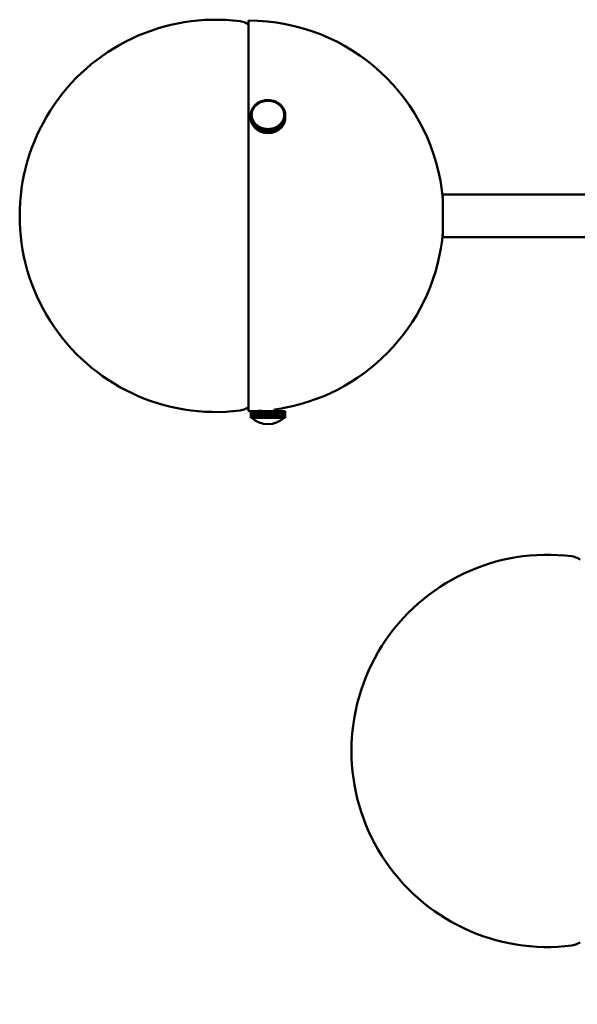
# Model space of a CAD drawing. Header units: millimetres. Extents: x 673 to 4813, y 821 to 3468.
# Tile 16 of 29: x 2943 to 3113, y 1412 to 1714. Entities that reach past the tile are written whole.
import ezdxf

# ---------------------------------------------------------------- set-up
doc = ezdxf.new("R2010")
doc.units = ezdxf.units.MM
doc.header["$LTSCALE"] = 18
doc.layers.add('Widoczne (ISO)', color=7, linetype='Continuous', lineweight=50)
doc.layers.add('Wymiar (ISO)', color=7, linetype='Continuous', lineweight=18)
doc.styles.add('Tekst notatki (ISO)', font='tahoma.ttf')
doc.dimstyles.new('Domyślne (ISO)', dxfattribs={"dimscale": 18, "dimtxt": 3, "dimasz": 3, "dimexe": 3.175, "dimexo": 0, "dimgap": 0.762, "dimtad": 1, "dimdec": 1, "dimlfac": 0.03937, "dimrnd": 1e-08, "dimzin": 0, "dimdsep": 46, "dimtxsty": 'Tekst notatki (ISO)', "dimblk": 'Filled-1', "dimcen": 0.09, "dimdle": 10, "dimse1": 1, "dimse2": 1, "dimclrd": 256, "dimclre": 256, "dimclrt": 256, "dimadec": 0, "dimazin": 0, "dimtfac": 0.666667, "dimtmove": 0, "dimatfit": 3, "dimfxl": 1, "dimtolj": 1, "dimlwd": 15, "dimlwe": 15, "dimarcsym": 0})

# ---------------------------------------------------------------- blocks, each defined once
blk = doc.blocks.new('Filled-1')
at = {"color": 0}
for p, q in [((0, 0), (-1, 0.25)), ((-1, 0.25), (-1, -0.25)), ((-1, 0), (0, 0)), ((-1, -0.25), (0, 0))]:
    blk.add_line(p, q, dxfattribs=at)
at = {"color": 0, "flags": 128}
blk.add_lwpolyline([(-1, -0.25), (0, 0), (-1, 0.25), (-1, -0.25)], dxfattribs=at)
at = {"color": 0}
blk.add_solid([(-1, -0.25), (0, 0), (-1, 0.25), (-1, -0.25)], dxfattribs=at)
blk = doc.blocks.new('*D14')
at = {"layer": 'Defpoints', "color": 0, "transparency": 16777216}
for p in [(2942.54, 1653.65), (4438.4, 1653.65), (2942.54, 910.98)]:
    blk.add_point(p, dxfattribs=at)
at = {"layer": 'Wymiar (ISO)', "lineweight": 15, "transparency": 16777216}
blk.add_line((4384.4, 910.98), (2996.54, 910.98), dxfattribs=at)
at = {"layer": 'Wymiar (ISO)', "lineweight": 15, "transparency": 16777216, "xscale": 54, "yscale": 54, "zscale": 54, "rotation": 180}
blk.add_blockref('Filled-1', (2942.54, 910.98), dxfattribs=at)
at = {"layer": 'Wymiar (ISO)', "lineweight": 15, "transparency": 16777216, "xscale": 54, "yscale": 54, "zscale": 54}
blk.add_blockref('Filled-1', (4438.4, 910.98), dxfattribs=at)
at = {"layer": 'Wymiar (ISO)', "lineweight": 18, "transparency": 16777216, "insert": (3541.82, 1072.14), "char_height": 54, "attachment_point": 1, "style": 'Tekst notatki (ISO)'}
blk.add_mtext('\\A1;58.9\\P1496 mm', dxfattribs=at)

msp = doc.modelspace()

# ---------------------------------------------------------------- linework, layer by layer
at = {"layer": 'Widoczne (ISO)'}
for p, q in [((3012.54, 1712.21), (3011.67, 1712.66)), ((3012.54, 1713.4), (3012.54, 1593.9)), ((3013.75, 1686.4), (3013.98, 1686.79)), ((3013.97, 1686.31), (3014.09, 1686.5)), ((3014.2, 1686.69), (3013.98, 1686.79)), ((3014, 1686.83), (3014.27, 1687.19)), ((3014.21, 1686.71), (3014, 1686.83)), ((3014, 1686.78), (3014, 1686.83)), ((3014.09, 1686.5), (3014.2, 1686.69)), ((3014.2, 1686.69), (3014.2, 1686.68)), ((3014.21, 1686.71), (3014.35, 1686.89)), ((3014.21, 1686.7), (3014.21, 1686.71)), ((3014.48, 1687.07), (3014.27, 1687.19)), ((3014.3, 1687.22), (3014.62, 1687.56)), ((3014.5, 1687.09), (3014.3, 1687.22)), ((3014.3, 1687.17), (3014.3, 1687.22)), ((3014.35, 1686.89), (3014.48, 1687.07)), ((3014.48, 1687.07), (3014.48, 1687.06)), ((3014.5, 1687.09), (3014.66, 1687.26)), ((3014.5, 1687.08), (3014.5, 1687.09)), ((3014.81, 1687.42), (3014.62, 1687.56)), ((3014.65, 1687.59), (3015.01, 1687.9)), ((3014.83, 1687.44), (3014.65, 1687.59)), ((3014.65, 1687.54), (3014.65, 1687.59)), ((3014.66, 1687.26), (3014.81, 1687.42)), ((3014.81, 1687.42), (3014.81, 1687.42)), ((3014.83, 1687.44), (3015.01, 1687.59)), ((3014.83, 1687.43), (3014.83, 1687.44)), ((3015.18, 1687.75), (3015.01, 1687.9)), ((3015.01, 1687.59), (3015.18, 1687.75)), ((3015.04, 1687.93), (3015.43, 1688.2)), ((3015.2, 1687.76), (3015.04, 1687.93)), ((3015.04, 1687.87), (3015.04, 1687.93)), ((3015.18, 1687.75), (3015.18, 1687.74)), ((3015.2, 1687.76), (3015.4, 1687.9)), ((3015.2, 1687.75), (3015.2, 1687.76)), ((3015.4, 1687.9), (3015.59, 1688.03)), ((3015.59, 1688.03), (3015.43, 1688.2)), ((3015.47, 1688.23), (3015.89, 1688.46)), ((3015.61, 1688.04), (3015.47, 1688.23)), ((3015.47, 1688.16), (3015.47, 1688.23)), ((3015.59, 1688.03), (3015.59, 1688.03)), ((3015.61, 1688.04), (3015.82, 1688.16)), ((3015.61, 1688.04), (3015.61, 1688.04)), ((3015.82, 1688.16), (3016.03, 1688.28)), ((3016.03, 1688.28), (3015.89, 1688.46)), ((3015.94, 1688.48), (3016.38, 1688.68)), ((3016.05, 1688.29), (3015.94, 1688.48)), ((3015.94, 1688.4), (3015.94, 1688.48)), ((3016.03, 1688.28), (3016.03, 1688.27)), ((3016.05, 1688.29), (3016.27, 1688.39)), ((3016.05, 1688.28), (3016.05, 1688.29)), ((3016.27, 1688.39), (3016.5, 1688.49)), ((3016.5, 1688.49), (3016.38, 1688.68)), ((3016.43, 1688.7), (3016.9, 1688.85)), ((3016.52, 1688.49), (3016.43, 1688.7)), ((3016.43, 1688.6), (3016.43, 1688.7)), ((3016.5, 1688.49), (3016.5, 1688.48)), ((3016.52, 1688.49), (3016.75, 1688.57)), ((3016.52, 1688.49), (3016.52, 1688.49)), ((3016.75, 1688.57), (3016.99, 1688.65)), ((3016.99, 1688.65), (3016.9, 1688.85)), ((3016.94, 1688.86), (3017.43, 1688.98)), ((3017.01, 1688.66), (3016.94, 1688.86)), ((3016.94, 1688.74), (3016.94, 1688.86)), ((3016.99, 1688.65), (3016.99, 1688.64)), ((3017.01, 1688.66), (3017.25, 1688.71)), ((3017.01, 1688.65), (3017.01, 1688.66)), ((3017.25, 1688.71), (3017.49, 1688.77)), ((3017.49, 1688.77), (3017.43, 1688.98)), ((3017.48, 1688.99), (3017.97, 1689.05)), ((3017.51, 1688.77), (3017.48, 1688.99)), ((3017.48, 1688.82), (3017.48, 1688.99)), ((3017.49, 1688.77), (3017.49, 1688.76)), ((3017.51, 1688.77), (3017.76, 1688.81)), ((3017.51, 1688.77), (3017.51, 1688.77)), ((3017.76, 1688.81), (3018.01, 1688.84)), ((3018.01, 1688.84), (3017.97, 1689.05)), ((3018.01, 1688.84), (3018.01, 1688.83)), ((3018.02, 1689.06), (3018.52, 1689.08)), ((3018.03, 1688.84), (3018.02, 1689.06)), ((3018.02, 1688.83), (3018.02, 1689.06)), ((3018.03, 1688.84), (3018.28, 1688.85)), ((3018.03, 1688.84), (3018.03, 1688.84)), ((3018.28, 1688.85), (3018.53, 1688.86)), ((3018.53, 1688.86), (3018.52, 1689.08)), ((3018.53, 1688.86), (3018.53, 1688.86)), ((3018.56, 1688.86), (3018.57, 1689.08)), ((3018.56, 1688.86), (3018.81, 1688.85)), ((3018.56, 1688.86), (3018.56, 1688.86)), ((3018.57, 1689.08), (3019.07, 1689.06)), ((3018.81, 1688.85), (3019.06, 1688.84)), ((3019.06, 1688.84), (3019.07, 1689.06)), ((3019.06, 1688.84), (3019.06, 1688.83)), ((3019.07, 1689.06), (3019.07, 1688.83)), ((3019.08, 1688.84), (3019.12, 1689.05)), ((3019.08, 1688.84), (3019.33, 1688.8)), ((3019.08, 1688.83), (3019.08, 1688.84)), ((3019.12, 1689.05), (3019.61, 1688.98)), ((3019.33, 1688.8), (3019.57, 1688.77)), ((3019.57, 1688.77), (3019.61, 1688.98)), ((3019.57, 1688.77), (3019.57, 1688.76)), ((3019.6, 1688.76), (3019.66, 1688.97)), ((3019.6, 1688.76), (3019.84, 1688.71)), ((3019.6, 1688.76), (3019.6, 1688.76)), ((3019.61, 1688.98), (3019.61, 1688.82)), ((3019.66, 1688.97), (3020.14, 1688.86)), ((3019.84, 1688.71), (3020.08, 1688.65)), ((3020.08, 1688.65), (3020.14, 1688.86)), ((3020.08, 1688.65), (3020.08, 1688.65)), ((3020.1, 1688.65), (3020.19, 1688.85)), ((3020.1, 1688.65), (3020.34, 1688.57)), ((3020.1, 1688.64), (3020.1, 1688.65)), ((3020.14, 1688.86), (3020.14, 1688.74)), ((3020.19, 1688.85), (3020.66, 1688.69)), ((3020.34, 1688.57), (3020.57, 1688.49)), ((3020.57, 1688.49), (3020.66, 1688.69)), ((3020.57, 1688.49), (3020.57, 1688.48)), ((3020.59, 1688.48), (3020.7, 1688.67)), ((3020.59, 1688.48), (3020.81, 1688.38)), ((3020.59, 1688.48), (3020.59, 1688.48)), ((3020.66, 1688.69), (3020.66, 1688.6)), ((3020.7, 1688.67), (3021.15, 1688.48)), ((3020.81, 1688.38), (3021.04, 1688.28)), ((3021.04, 1688.28), (3021.15, 1688.48)), ((3021.04, 1688.28), (3021.04, 1688.28)), ((3021.06, 1688.27), (3021.19, 1688.46)), ((3021.06, 1688.27), (3021.27, 1688.16)), ((3021.06, 1688.27), (3021.06, 1688.27)), ((3021.15, 1688.48), (3021.15, 1688.4)), ((3021.19, 1688.46), (3021.61, 1688.22)), ((3021.27, 1688.16), (3021.48, 1688.04)), ((3021.48, 1688.04), (3021.61, 1688.22)), ((3021.48, 1688.04), (3021.48, 1688.03)), ((3021.5, 1688.03), (3021.65, 1688.19)), ((3021.5, 1688.03), (3021.69, 1687.89)), ((3021.5, 1688.02), (3021.5, 1688.03)), ((3021.61, 1688.22), (3021.61, 1688.15)), ((3021.65, 1688.19), (3022.04, 1687.92)), ((3021.69, 1687.89), (3021.88, 1687.75)), ((3021.88, 1687.75), (3022.04, 1687.92)), ((3021.88, 1687.75), (3021.88, 1687.75)), ((3021.9, 1687.74), (3022.08, 1687.89)), ((3021.9, 1687.74), (3022.08, 1687.59)), ((3021.9, 1687.73), (3021.9, 1687.74)), ((3022.04, 1687.92), (3022.04, 1687.86)), ((3022.08, 1687.89), (3022.43, 1687.59)), ((3022.08, 1687.59), (3022.25, 1687.43)), ((3022.25, 1687.43), (3022.43, 1687.59)), ((3022.25, 1687.43), (3022.25, 1687.42)), ((3022.27, 1687.42), (3022.46, 1687.55)), ((3022.27, 1687.42), (3022.43, 1687.25)), ((3022.27, 1687.41), (3022.27, 1687.42)), ((3022.43, 1687.59), (3022.43, 1687.53)), ((3022.43, 1687.25), (3022.58, 1687.08)), ((3022.46, 1687.55), (3022.78, 1687.22)), ((3022.58, 1687.08), (3022.78, 1687.22)), ((3022.58, 1687.08), (3022.58, 1687.07)), ((3022.6, 1687.06), (3022.81, 1687.18)), ((3022.6, 1687.06), (3022.73, 1686.88)), ((3022.6, 1687.05), (3022.6, 1687.06)), ((3022.73, 1686.88), (3022.87, 1686.7)), ((3022.78, 1687.22), (3022.78, 1687.16)), ((3022.81, 1687.18), (3023.08, 1686.82)), ((3022.87, 1686.7), (3023.08, 1686.82)), ((3022.87, 1686.7), (3022.87, 1686.69)), ((3022.88, 1686.68), (3023.11, 1686.78)), ((3022.88, 1686.68), (3023, 1686.49)), ((3022.88, 1686.67), (3022.88, 1686.68)), ((3023.08, 1686.82), (3023.08, 1686.77)), ((3023.11, 1686.78), (3023.33, 1686.39)), ((3013.28, 1684.55), (3013.31, 1684.99)), ((3013.53, 1684.54), (3013.28, 1684.55)), ((3013.28, 1684.51), (3013.28, 1684.55)), ((3013.53, 1684.52), (3013.28, 1684.51)), ((3013.28, 1684.51), (3013.28, 1683.51)), ((3013.31, 1684.08), (3013.28, 1684.51)), ((3013.28, 1683.51), (3013.31, 1683.08)), ((3013.31, 1685.03), (3013.39, 1685.46)), ((3013.56, 1685), (3013.31, 1685.03)), ((3013.31, 1684.99), (3013.31, 1685.03)), ((3013.56, 1684.98), (3013.31, 1684.99)), ((3013.56, 1684.09), (3013.31, 1684.08)), ((3013.31, 1683.08), (3013.31, 1684.08)), ((3013.56, 1684.07), (3013.31, 1684.04)), ((3013.31, 1684.04), (3013.31, 1683.04)), ((3013.39, 1683.61), (3013.31, 1684.04)), ((3013.64, 1685.42), (3013.39, 1685.46)), ((3013.64, 1683.64), (3013.39, 1683.61)), ((3013.39, 1682.61), (3013.39, 1683.61)), ((3013.4, 1685.5), (3013.53, 1685.92)), ((3013.65, 1685.44), (3013.4, 1685.5)), ((3013.4, 1685.46), (3013.4, 1685.5)), ((3013.64, 1683.62), (3013.4, 1683.57)), ((3013.4, 1683.57), (3013.4, 1682.57)), ((3013.53, 1683.15), (3013.4, 1683.57)), ((3013.78, 1685.86), (3013.53, 1685.92)), ((3013.53, 1684.54), (3013.55, 1684.76)), ((3013.53, 1684.52), (3013.53, 1684.54)), ((3013.54, 1684.31), (3013.53, 1684.52)), ((3013.54, 1684.53), (3013.54, 1684.42)), ((3013.56, 1684.09), (3013.54, 1684.31)), ((3013.55, 1685.96), (3013.73, 1686.36)), ((3013.78, 1685.88), (3013.55, 1685.96)), ((3013.55, 1685.91), (3013.55, 1685.96)), ((3013.55, 1684.76), (3013.56, 1684.98)), ((3013.56, 1685), (3013.6, 1685.21)), ((3013.56, 1684.94), (3013.56, 1685)), ((3013.56, 1684.98), (3013.56, 1684.92)), ((3013.56, 1684.07), (3013.56, 1684.09)), ((3013.6, 1683.86), (3013.56, 1684.07)), ((3013.6, 1685.21), (3013.64, 1685.42)), ((3013.64, 1683.64), (3013.6, 1683.86)), ((3013.64, 1685.42), (3013.64, 1685.4)), ((3013.64, 1683.62), (3013.64, 1683.64)), ((3013.71, 1683.41), (3013.64, 1683.62)), ((3013.65, 1685.44), (3013.71, 1685.65)), ((3013.65, 1685.42), (3013.65, 1685.44)), ((3013.71, 1685.65), (3013.78, 1685.86)), ((3013.96, 1686.29), (3013.73, 1686.36)), ((3013.97, 1686.31), (3013.75, 1686.4)), ((3013.75, 1686.36), (3013.75, 1686.4)), ((3013.78, 1685.88), (3013.87, 1686.08)), ((3013.78, 1685.86), (3013.78, 1685.88)), ((3013.78, 1685.86), (3013.78, 1685.84)), ((3013.87, 1686.08), (3013.96, 1686.29)), ((3013.96, 1686.29), (3013.96, 1686.27)), ((3013.97, 1686.29), (3013.97, 1686.31)), ((3023, 1686.49), (3023.11, 1686.3)), ((3023.11, 1686.3), (3023.33, 1686.39)), ((3023.11, 1686.3), (3023.11, 1686.28)), ((3023.12, 1686.28), (3023.35, 1686.35)), ((3023.12, 1686.28), (3023.21, 1686.07)), ((3023.12, 1686.26), (3023.12, 1686.28)), ((3023.21, 1686.07), (3023.3, 1685.87)), ((3023.3, 1685.87), (3023.53, 1685.95)), ((3023.3, 1685.85), (3023.55, 1685.91)), ((3023.3, 1685.87), (3023.3, 1685.85)), ((3023.3, 1685.85), (3023.37, 1685.64)), ((3023.3, 1685.83), (3023.3, 1685.85)), ((3023.33, 1686.39), (3023.33, 1686.35)), ((3023.35, 1686.35), (3023.53, 1685.95)), ((3023.37, 1685.64), (3023.43, 1685.43)), ((3023.43, 1683.61), (3023.37, 1683.4)), ((3023.43, 1685.43), (3023.68, 1685.49)), ((3023.43, 1685.43), (3023.43, 1685.41)), ((3023.43, 1683.61), (3023.67, 1683.55)), ((3023.44, 1685.41), (3023.69, 1685.45)), ((3023.44, 1685.41), (3023.48, 1685.2)), ((3023.44, 1685.39), (3023.44, 1685.41)), ((3023.48, 1683.84), (3023.44, 1683.63)), ((3023.44, 1683.63), (3023.44, 1683.61)), ((3023.44, 1683.63), (3023.68, 1683.6)), ((3023.48, 1685.2), (3023.52, 1684.99)), ((3023.52, 1684.06), (3023.48, 1683.84)), ((3023.52, 1684.99), (3023.76, 1685.02)), ((3023.52, 1684.99), (3023.52, 1684.93)), ((3023.52, 1684.97), (3023.77, 1684.98)), ((3023.52, 1684.97), (3023.53, 1684.75)), ((3023.52, 1684.91), (3023.52, 1684.97)), ((3023.53, 1684.3), (3023.52, 1684.08)), ((3023.52, 1684.08), (3023.52, 1684.06)), ((3023.52, 1684.08), (3023.77, 1684.07)), ((3023.52, 1684.06), (3023.76, 1684.02)), ((3023.53, 1685.95), (3023.53, 1685.9)), ((3023.53, 1684.75), (3023.54, 1684.53)), ((3023.54, 1684.51), (3023.53, 1684.3)), ((3023.54, 1684.53), (3023.79, 1684.54)), ((3023.54, 1684.53), (3023.54, 1684.51)), ((3023.54, 1684.53), (3023.54, 1684.41)), ((3023.54, 1684.51), (3023.79, 1684.5)), ((3023.67, 1683.55), (3023.54, 1683.14)), ((3023.55, 1685.91), (3023.68, 1685.49)), ((3023.67, 1682.55), (3023.67, 1683.55)), ((3023.68, 1685.49), (3023.68, 1685.45)), ((3023.76, 1684.02), (3023.68, 1683.6)), ((3023.68, 1683.6), (3023.68, 1682.6)), ((3023.69, 1685.45), (3023.76, 1685.02)), ((3023.76, 1685.02), (3023.76, 1684.98)), ((3023.76, 1683.02), (3023.76, 1684.02)), ((3023.77, 1684.98), (3023.79, 1684.54)), ((3023.79, 1684.5), (3023.77, 1684.07)), ((3023.77, 1684.07), (3023.77, 1683.07)), ((3023.77, 1683.07), (3023.79, 1683.5)), ((3023.79, 1684.54), (3023.79, 1683.54)), ((3023.79, 1683.5), (3023.79, 1684.5)), ((3023.79, 1683.54), (3023.79, 1683.54)), ((3013.31, 1683.08), (3013.31, 1683.08)), ((3013.31, 1683.04), (3013.39, 1682.61)), ((3013.4, 1682.61), (3013.39, 1682.61)), ((3013.4, 1682.57), (3013.53, 1682.15)), ((3013.77, 1683.2), (3013.53, 1683.15)), ((3013.53, 1682.15), (3013.53, 1683.15)), ((3013.55, 1682.15), (3013.53, 1682.15)), ((3013.78, 1683.18), (3013.55, 1683.11)), ((3013.55, 1683.11), (3013.55, 1682.11)), ((3013.72, 1682.7), (3013.55, 1683.11)), ((3013.55, 1682.11), (3013.72, 1681.7)), ((3013.77, 1683.2), (3013.71, 1683.41)), ((3013.96, 1682.78), (3013.72, 1682.7)), ((3013.72, 1681.7), (3013.72, 1682.7)), ((3013.74, 1681.71), (3013.72, 1681.7)), ((3013.97, 1682.76), (3013.74, 1682.66)), ((3013.74, 1682.66), (3013.74, 1681.66)), ((3013.97, 1682.28), (3013.74, 1682.66)), ((3013.74, 1681.66), (3013.97, 1681.28)), ((3013.77, 1683.18), (3013.77, 1683.2)), ((3013.87, 1682.98), (3013.78, 1683.18)), ((3013.96, 1682.78), (3013.87, 1682.98)), ((3013.96, 1682.75), (3013.96, 1682.78)), ((3014.08, 1682.57), (3013.97, 1682.76)), ((3014.19, 1682.37), (3013.97, 1682.28)), ((3013.97, 1681.28), (3013.97, 1682.28)), ((3014, 1681.29), (3013.97, 1681.28)), ((3014.21, 1682.36), (3014, 1682.24)), ((3014, 1682.24), (3014, 1681.24)), ((3014.27, 1681.87), (3014, 1682.24)), ((3014, 1681.24), (3014.27, 1680.87)), ((3014.19, 1682.37), (3014.08, 1682.57)), ((3014.19, 1682.35), (3014.19, 1682.37)), ((3014.34, 1682.17), (3014.21, 1682.36)), ((3014.48, 1681.99), (3014.27, 1681.87)), ((3014.27, 1680.87), (3014.27, 1681.87)), ((3014.3, 1680.89), (3014.27, 1680.87)), ((3014.49, 1681.97), (3014.3, 1681.84)), ((3014.3, 1681.84), (3014.3, 1680.84)), ((3014.61, 1681.5), (3014.3, 1681.84)), ((3014.3, 1680.84), (3014.61, 1680.5)), ((3014.48, 1681.99), (3014.34, 1682.17)), ((3014.48, 1681.96), (3014.48, 1681.99)), ((3014.65, 1681.81), (3014.49, 1681.97)), ((3014.81, 1681.64), (3014.61, 1681.5)), ((3014.61, 1680.5), (3014.61, 1681.5)), ((3014.64, 1680.53), (3014.61, 1680.5)), ((3014.82, 1681.62), (3014.64, 1681.47)), ((3014.64, 1681.47), (3014.64, 1680.47)), ((3015, 1681.16), (3014.64, 1681.47)), ((3014.81, 1681.64), (3014.65, 1681.81)), ((3014.81, 1681.61), (3014.81, 1681.64)), ((3015, 1681.47), (3014.82, 1681.62)), ((3015.17, 1681.32), (3015, 1681.47)), ((3015.17, 1681.32), (3015, 1681.16)), ((3015, 1680.16), (3015, 1681.16)), ((3015.19, 1681.3), (3015.04, 1681.13)), ((3015.04, 1681.13), (3015.04, 1680.13)), ((3015.42, 1680.86), (3015.04, 1681.13)), ((3015.17, 1681.28), (3015.17, 1681.32)), ((3015.39, 1681.17), (3015.19, 1681.3)), ((3015.58, 1681.03), (3015.39, 1681.17)), ((3015.58, 1681.03), (3015.42, 1680.86)), ((3015.42, 1679.86), (3015.42, 1680.86)), ((3015.6, 1681.02), (3015.46, 1680.84)), ((3015.46, 1680.84), (3015.46, 1679.84)), ((3015.88, 1680.6), (3015.46, 1680.84)), ((3015.58, 1680.99), (3015.58, 1681.03)), ((3015.81, 1680.9), (3015.6, 1681.02)), ((3016.02, 1680.78), (3015.81, 1680.9)), ((3016.02, 1680.78), (3015.88, 1680.6)), ((3015.88, 1679.6), (3015.88, 1680.6)), ((3016.04, 1680.77), (3015.93, 1680.58)), ((3015.93, 1680.58), (3015.93, 1679.58)), ((3016.37, 1680.38), (3015.93, 1680.58)), ((3016.02, 1680.73), (3016.02, 1680.78)), ((3016.26, 1680.67), (3016.04, 1680.77)), ((3016.49, 1680.57), (3016.26, 1680.67)), ((3016.49, 1680.57), (3016.37, 1680.38)), ((3016.51, 1680.56), (3016.42, 1680.36)), ((3016.49, 1680.52), (3016.49, 1680.57)), ((3016.74, 1680.49), (3016.51, 1680.56)), ((3016.97, 1680.41), (3016.74, 1680.49)), ((3020.32, 1680.48), (3020.09, 1680.41)), ((3020.56, 1680.56), (3020.32, 1680.48)), ((3020.56, 1680.56), (3020.65, 1680.36)), ((3020.8, 1680.67), (3020.58, 1680.57)), ((3020.58, 1680.57), (3020.58, 1680.51)), ((3020.58, 1680.57), (3020.69, 1680.38)), ((3021.14, 1680.57), (3020.69, 1680.38)), ((3021.03, 1680.76), (3020.8, 1680.67)), ((3021.03, 1680.76), (3021.14, 1680.57)), ((3021.26, 1680.89), (3021.05, 1680.78)), ((3021.05, 1680.78), (3021.05, 1680.73)), ((3021.05, 1680.78), (3021.18, 1680.59)), ((3021.14, 1679.57), (3021.14, 1680.57)), ((3021.6, 1680.83), (3021.18, 1680.59)), ((3021.18, 1680.59), (3021.18, 1679.59)), ((3021.47, 1681.01), (3021.26, 1680.89)), ((3021.47, 1681.01), (3021.6, 1680.83)), ((3021.68, 1681.16), (3021.49, 1681.02)), ((3021.49, 1681.02), (3021.49, 1680.98)), ((3021.49, 1681.02), (3021.64, 1680.85)), ((3021.6, 1679.83), (3021.6, 1680.83)), ((3022.03, 1681.13), (3021.64, 1680.85)), ((3021.64, 1680.85), (3021.64, 1679.85)), ((3021.87, 1681.3), (3021.68, 1681.16)), ((3021.87, 1681.3), (3022.03, 1681.13)), ((3022.07, 1681.46), (3021.89, 1681.31)), ((3021.89, 1681.31), (3021.89, 1681.28)), ((3021.89, 1681.31), (3022.07, 1681.16)), ((3022.03, 1680.13), (3022.03, 1681.13)), ((3022.25, 1681.61), (3022.07, 1681.46)), ((3022.42, 1681.46), (3022.07, 1681.16)), ((3022.07, 1681.16), (3022.07, 1680.16)), ((3022.25, 1681.61), (3022.42, 1681.46)), ((3022.42, 1681.8), (3022.26, 1681.63)), ((3022.26, 1681.63), (3022.26, 1681.6)), ((3022.26, 1681.63), (3022.46, 1681.49)), ((3022.58, 1681.97), (3022.42, 1681.8)), ((3022.42, 1680.46), (3022.42, 1681.46)), ((3022.42, 1680.52), (3022.46, 1680.49)), ((3022.77, 1681.83), (3022.46, 1681.49)), ((3022.46, 1681.49), (3022.46, 1680.49)), ((3022.46, 1680.49), (3022.77, 1680.83)), ((3022.58, 1681.97), (3022.77, 1681.83)), ((3022.73, 1682.16), (3022.59, 1681.98)), ((3022.59, 1681.98), (3022.59, 1681.96)), ((3022.59, 1681.98), (3022.8, 1681.87)), ((3022.86, 1682.35), (3022.73, 1682.16)), ((3022.77, 1680.83), (3022.77, 1681.83)), ((3022.77, 1680.88), (3022.8, 1680.87)), ((3023.07, 1682.23), (3022.8, 1681.87)), ((3022.8, 1681.87), (3022.8, 1680.87)), ((3022.8, 1680.87), (3023.07, 1681.23)), ((3022.86, 1682.35), (3023.07, 1682.23)), ((3022.99, 1682.56), (3022.88, 1682.36)), ((3022.88, 1682.36), (3022.88, 1682.34)), ((3022.88, 1682.36), (3023.1, 1682.27)), ((3023.1, 1682.75), (3022.99, 1682.56)), ((3023.07, 1681.23), (3023.07, 1682.23)), ((3023.07, 1681.28), (3023.1, 1681.27)), ((3023.1, 1682.75), (3023.33, 1682.65)), ((3023.33, 1682.65), (3023.1, 1682.27)), ((3023.1, 1682.27), (3023.1, 1681.27)), ((3023.1, 1681.27), (3023.33, 1681.65)), ((3023.2, 1682.97), (3023.11, 1682.77)), ((3023.11, 1682.77), (3023.11, 1682.75)), ((3023.11, 1682.77), (3023.35, 1682.69)), ((3023.29, 1683.17), (3023.2, 1682.97)), ((3023.29, 1683.17), (3023.53, 1683.1)), ((3023.37, 1683.4), (3023.3, 1683.19)), ((3023.3, 1683.19), (3023.3, 1683.17)), ((3023.3, 1683.19), (3023.54, 1683.14)), ((3023.33, 1681.65), (3023.33, 1682.65)), ((3023.33, 1681.7), (3023.35, 1681.69)), ((3023.53, 1683.1), (3023.35, 1682.69)), ((3023.35, 1682.69), (3023.35, 1681.69)), ((3023.35, 1681.69), (3023.53, 1682.1)), ((3023.53, 1682.1), (3023.53, 1683.1)), ((3023.53, 1682.14), (3023.54, 1682.14)), ((3023.54, 1683.14), (3023.54, 1682.14)), ((3023.54, 1682.14), (3023.67, 1682.55)), ((3023.67, 1682.6), (3023.68, 1682.6)), ((3023.68, 1682.6), (3023.76, 1683.02)), ((3023.76, 1683.07), (3023.77, 1683.07)), ((3014.64, 1680.47), (3015, 1680.16)), ((3015.04, 1680.2), (3015, 1680.16)), ((3015.04, 1680.13), (3015.42, 1679.86)), ((3015.46, 1679.9), (3015.42, 1679.86)), ((3015.46, 1679.84), (3015.88, 1679.6)), ((3015.93, 1679.66), (3015.88, 1679.6)), ((3015.93, 1679.58), (3016.37, 1679.38)), ((3016.37, 1679.38), (3016.37, 1680.38)), ((3016.42, 1679.46), (3016.37, 1679.38)), ((3016.42, 1680.36), (3016.42, 1679.36)), ((3016.88, 1680.21), (3016.42, 1680.36)), ((3016.42, 1679.36), (3016.88, 1679.21)), ((3016.97, 1680.41), (3016.88, 1680.21)), ((3016.88, 1679.21), (3016.88, 1680.21)), ((3016.93, 1679.31), (3016.88, 1679.21)), ((3017, 1680.4), (3016.93, 1680.19)), ((3016.93, 1680.19), (3016.93, 1679.19)), ((3017.41, 1680.08), (3016.93, 1680.19)), ((3016.93, 1679.19), (3017.41, 1679.08)), ((3016.97, 1680.33), (3016.97, 1680.41)), ((3017.24, 1680.35), (3017, 1680.4)), ((3017.48, 1680.29), (3017.24, 1680.35)), ((3017.48, 1680.29), (3017.41, 1680.08)), ((3017.41, 1679.08), (3017.41, 1680.08)), ((3017.46, 1679.24), (3017.41, 1679.08)), ((3017.5, 1680.29), (3017.46, 1680.07)), ((3017.46, 1680.07), (3017.46, 1679.07)), ((3017.96, 1680), (3017.46, 1680.07)), ((3017.46, 1679.07), (3017.96, 1679)), ((3017.48, 1680.16), (3017.48, 1680.29)), ((3017.75, 1680.25), (3017.5, 1680.29)), ((3018, 1680.22), (3017.75, 1680.25)), ((3018, 1680.22), (3017.96, 1680)), ((3017.96, 1679), (3017.96, 1680)), ((3018, 1679.22), (3017.96, 1679)), ((3018, 1679.22), (3018, 1680.22)), ((3018.02, 1680.22), (3018.01, 1680)), ((3018.01, 1680), (3018.01, 1679)), ((3018.51, 1679.98), (3018.01, 1680)), ((3018.01, 1679), (3018.51, 1678.98)), ((3018.27, 1680.2), (3018.02, 1680.22)), ((3018.52, 1680.19), (3018.27, 1680.2)), ((3018.52, 1680.19), (3018.51, 1679.98)), ((3018.51, 1678.98), (3018.51, 1679.98)), ((3018.52, 1679.19), (3018.51, 1678.98)), ((3018.52, 1679.19), (3018.52, 1680.19)), ((3018.79, 1680.2), (3018.54, 1680.19)), ((3018.54, 1680.19), (3018.54, 1679.19)), ((3018.54, 1680.19), (3018.56, 1679.98)), ((3018.54, 1679.19), (3018.56, 1678.98)), ((3019.06, 1680), (3018.56, 1679.98)), ((3018.56, 1679.98), (3018.56, 1678.98)), ((3018.56, 1678.98), (3019.06, 1679)), ((3019.04, 1680.21), (3018.79, 1680.2)), ((3019.04, 1680.21), (3019.06, 1680)), ((3019.06, 1679), (3019.06, 1680)), ((3019.31, 1680.25), (3019.07, 1680.22)), ((3019.07, 1680.22), (3019.07, 1679.22)), ((3019.07, 1680.22), (3019.11, 1680)), ((3019.07, 1679.22), (3019.11, 1679)), ((3019.6, 1680.07), (3019.11, 1680)), ((3019.11, 1680), (3019.11, 1679)), ((3019.11, 1679), (3019.6, 1679.07)), ((3019.56, 1680.28), (3019.31, 1680.25)), ((3019.56, 1680.28), (3019.6, 1680.07)), ((3019.83, 1680.34), (3019.58, 1680.29)), ((3019.58, 1680.29), (3019.58, 1680.15)), ((3019.58, 1680.29), (3019.65, 1680.08)), ((3019.6, 1679.07), (3019.6, 1680.07)), ((3019.6, 1679.24), (3019.65, 1679.08)), ((3020.13, 1680.19), (3019.65, 1680.08)), ((3019.65, 1680.08), (3019.65, 1679.08)), ((3019.65, 1679.08), (3020.13, 1679.19)), ((3020.07, 1680.4), (3019.83, 1680.34)), ((3020.07, 1680.4), (3020.13, 1680.19)), ((3020.09, 1680.41), (3020.09, 1680.32)), ((3020.09, 1680.41), (3020.18, 1680.2)), ((3020.13, 1679.19), (3020.13, 1680.19)), ((3020.13, 1679.31), (3020.18, 1679.2)), ((3020.65, 1680.36), (3020.18, 1680.2)), ((3020.18, 1680.2), (3020.18, 1679.2)), ((3020.18, 1679.2), (3020.65, 1679.36)), ((3020.65, 1679.36), (3020.65, 1680.36)), ((3020.65, 1679.45), (3020.69, 1679.38)), ((3020.69, 1680.38), (3020.69, 1679.38)), ((3020.69, 1679.38), (3021.14, 1679.57)), ((3021.14, 1679.65), (3021.18, 1679.59)), ((3021.18, 1679.59), (3021.6, 1679.83)), ((3021.6, 1679.9), (3021.64, 1679.85)), ((3021.64, 1679.85), (3022.03, 1680.13)), ((3022.03, 1680.19), (3022.07, 1680.16)), ((3022.07, 1680.16), (3022.42, 1680.46)), ((3072.08, 1660.15), (3072.08, 1647.15)), ((3072.08, 1660.15), (3240.82, 1660.15)), ((3072.08, 1647.15), (3240.82, 1647.15)), ((3012.54, 1595.09), (3011.67, 1594.64)), ((3013.28, 1593.9), (3013.28, 1591.9)), ((3013.32, 1593.9), (3013.28, 1593.9)), ((3013.28, 1593.9), (3013.28, 1593.9)), ((3013.28, 1591.9), (3013.28, 1593.9)), ((3013.33, 1593.9), (3013.32, 1593.9)), ((3013.32, 1591.9), (3013.32, 1593.9)), ((3013.33, 1593.9), (3013.33, 1591.9)), ((3013.42, 1593.9), (3013.33, 1593.9)), ((3013.43, 1593.9), (3013.42, 1593.9)), ((3013.42, 1591.9), (3013.42, 1593.9)), ((3013.43, 1593.9), (3013.43, 1591.9)), ((3013.57, 1593.9), (3013.43, 1593.9)), ((3013.58, 1593.9), (3013.57, 1593.9)), ((3013.57, 1591.9), (3013.57, 1593.9)), ((3013.58, 1593.9), (3013.58, 1591.9)), ((3013.77, 1593.9), (3013.58, 1593.9)), ((3013.79, 1593.9), (3013.77, 1593.9)), ((3013.77, 1591.9), (3013.77, 1593.9)), ((3013.79, 1593.9), (3013.79, 1591.9)), ((3014.03, 1593.9), (3013.79, 1593.9)), ((3014.06, 1593.9), (3014.03, 1593.9)), ((3014.03, 1591.9), (3014.03, 1593.9)), ((3014.06, 1593.9), (3014.06, 1591.9)), ((3014.34, 1593.9), (3014.06, 1593.9)), ((3014.37, 1593.9), (3014.34, 1593.9)), ((3014.34, 1591.9), (3014.34, 1593.9)), ((3014.37, 1593.9), (3014.37, 1591.9)), ((3014.69, 1593.9), (3014.37, 1593.9)), ((3014.73, 1593.9), (3014.69, 1593.9)), ((3014.69, 1591.9), (3014.69, 1593.9)), ((3014.73, 1593.9), (3014.73, 1591.9)), ((3015.09, 1593.9), (3014.73, 1593.9)), ((3015.12, 1593.9), (3015.09, 1593.9)), ((3015.09, 1591.9), (3015.09, 1593.9)), ((3015.12, 1593.9), (3015.12, 1591.9)), ((3015.52, 1593.9), (3015.12, 1593.9)), ((3015.56, 1593.9), (3015.52, 1593.9)), ((3015.52, 1591.9), (3015.52, 1593.9)), ((3015.56, 1593.9), (3015.56, 1591.9)), ((3015.99, 1593.9), (3015.56, 1593.9)), ((3016.03, 1593.9), (3015.99, 1593.9)), ((3015.99, 1591.9), (3015.99, 1593.9)), ((3016.03, 1593.9), (3016.03, 1591.9)), ((3016.48, 1593.9), (3016.03, 1593.9)), ((3016.53, 1593.9), (3016.48, 1593.9)), ((3016.48, 1591.9), (3016.48, 1593.9)), ((3016.53, 1593.9), (3016.53, 1591.9)), ((3017, 1593.9), (3016.53, 1593.9)), ((3016.54, 1593.9), (3016.54, 1594.04)), ((3017.05, 1593.9), (3017, 1593.9)), ((3017, 1591.9), (3017, 1593.9)), ((3017.05, 1593.9), (3017.05, 1591.9)), ((3017.53, 1593.9), (3017.05, 1593.9)), ((3017.58, 1593.9), (3017.53, 1593.9)), ((3017.53, 1591.9), (3017.53, 1593.9)), ((3017.58, 1593.9), (3017.58, 1591.9)), ((3018.08, 1593.9), (3017.58, 1593.9)), ((3018.11, 1593.9), (3018.08, 1593.9)), ((3018.08, 1591.9), (3018.08, 1593.9)), ((3018.11, 1591.9), (3018.11, 1593.9)), ((3018.13, 1593.9), (3018.11, 1593.9)), ((3018.13, 1593.9), (3018.13, 1591.9)), ((3018.63, 1593.9), (3018.13, 1593.9)), ((3018.63, 1593.9), (3018.63, 1593.9)), ((3018.63, 1591.9), (3018.63, 1593.9)), ((3018.63, 1591.9), (3018.63, 1593.9)), ((3018.66, 1593.9), (3018.63, 1593.9)), ((3018.66, 1593.9), (3018.66, 1591.9)), ((3018.66, 1593.9), (3018.68, 1593.9)), ((3018.68, 1593.9), (3018.68, 1591.9)), ((3019.17, 1593.9), (3018.68, 1593.9)), ((3019.17, 1591.9), (3019.17, 1593.9)), ((3019.18, 1593.9), (3019.17, 1593.9)), ((3019.18, 1593.9), (3019.18, 1591.9)), ((3019.18, 1593.9), (3019.22, 1593.9)), ((3019.22, 1593.9), (3019.22, 1591.9)), ((3019.72, 1593.9), (3019.22, 1593.9)), ((3019.72, 1593.9), (3019.77, 1593.9)), ((3019.72, 1591.9), (3019.72, 1593.9)), ((3019.77, 1593.9), (3019.77, 1591.9)), ((3020.25, 1593.9), (3019.77, 1593.9)), ((3020.25, 1593.9), (3020.29, 1593.9)), ((3020.25, 1591.9), (3020.25, 1593.9)), ((3020.29, 1593.9), (3020.29, 1591.9)), ((3020.76, 1593.9), (3020.29, 1593.9)), ((3020.54, 1593.9), (3020.54, 1594.44)), ((3020.76, 1593.9), (3020.8, 1593.9)), ((3020.76, 1591.9), (3020.76, 1593.9)), ((3020.8, 1593.9), (3020.8, 1591.9)), ((3021.24, 1593.9), (3020.8, 1593.9)), ((3021.24, 1593.9), (3021.28, 1593.9)), ((3021.24, 1591.9), (3021.24, 1593.9)), ((3021.28, 1593.9), (3021.28, 1591.9)), ((3021.7, 1593.9), (3021.28, 1593.9)), ((3021.7, 1593.9), (3021.74, 1593.9)), ((3021.7, 1591.9), (3021.7, 1593.9)), ((3021.74, 1593.9), (3021.74, 1591.9)), ((3022.12, 1593.9), (3021.74, 1593.9)), ((3022.12, 1593.9), (3022.16, 1593.9)), ((3022.12, 1591.9), (3022.12, 1593.9)), ((3022.16, 1593.9), (3022.16, 1591.9)), ((3022.5, 1593.9), (3022.16, 1593.9)), ((3022.5, 1593.9), (3022.53, 1593.9)), ((3022.5, 1591.9), (3022.5, 1593.9)), ((3022.53, 1593.9), (3022.53, 1591.9)), ((3022.84, 1593.9), (3022.53, 1593.9)), ((3022.84, 1593.9), (3022.87, 1593.9)), ((3022.84, 1591.9), (3022.84, 1593.9)), ((3022.87, 1593.9), (3022.87, 1591.9)), ((3023.13, 1593.9), (3022.87, 1593.9)), ((3023.13, 1593.9), (3023.16, 1593.9)), ((3023.13, 1591.9), (3023.13, 1593.9)), ((3023.16, 1593.9), (3023.16, 1591.9)), ((3023.37, 1593.9), (3023.16, 1593.9)), ((3023.33, 1594.9), (3023.54, 1594.9)), ((3023.37, 1593.9), (3023.39, 1593.9)), ((3023.37, 1591.9), (3023.37, 1593.9)), ((3023.39, 1593.9), (3023.39, 1591.9)), ((3023.56, 1593.9), (3023.39, 1593.9)), ((3023.54, 1594.92), (3023.54, 1594.9)), ((3023.56, 1593.9), (3023.58, 1593.9)), ((3023.56, 1591.9), (3023.56, 1593.9)), ((3023.58, 1593.9), (3023.58, 1591.9)), ((3023.7, 1593.9), (3023.58, 1593.9)), ((3023.7, 1593.9), (3023.71, 1593.9)), ((3023.7, 1591.9), (3023.7, 1593.9)), ((3023.71, 1593.9), (3023.71, 1591.9)), ((3023.77, 1593.9), (3023.71, 1593.9)), ((3023.77, 1593.9), (3023.78, 1593.9)), ((3023.77, 1591.9), (3023.77, 1593.9)), ((3023.78, 1593.9), (3023.78, 1591.9)), ((3023.79, 1593.9), (3023.78, 1593.9)), ((3023.79, 1591.9), (3023.79, 1593.9)), ((3013.28, 1591.9), (3013.32, 1591.9)), ((3013.28, 1591.9), (3013.28, 1591.9)), ((3013.33, 1591.9), (3013.32, 1591.9)), ((3013.33, 1591.9), (3013.42, 1591.9)), ((3013.43, 1591.9), (3013.42, 1591.9)), ((3013.43, 1591.9), (3013.57, 1591.9)), ((3013.58, 1591.9), (3013.57, 1591.9)), ((3013.58, 1591.9), (3013.77, 1591.9)), ((3013.79, 1591.9), (3013.77, 1591.9)), ((3013.79, 1591.9), (3014.03, 1591.9)), ((3014.06, 1591.9), (3014.03, 1591.9)), ((3014.06, 1591.9), (3014.34, 1591.9)), ((3014.37, 1591.9), (3014.34, 1591.9)), ((3014.37, 1591.9), (3014.69, 1591.9)), ((3014.73, 1591.9), (3014.69, 1591.9)), ((3014.73, 1591.9), (3015.09, 1591.9)), ((3015.12, 1591.9), (3015.09, 1591.9)), ((3015.12, 1591.9), (3015.52, 1591.9)), ((3015.56, 1591.9), (3015.52, 1591.9)), ((3015.56, 1591.9), (3015.99, 1591.9)), ((3016.03, 1591.9), (3015.99, 1591.9)), ((3016.03, 1591.9), (3016.48, 1591.9)), ((3016.53, 1591.9), (3016.48, 1591.9)), ((3016.53, 1591.9), (3017, 1591.9)), ((3017.05, 1591.9), (3017, 1591.9)), ((3017.05, 1591.9), (3017.53, 1591.9)), ((3017.58, 1591.9), (3017.53, 1591.9)), ((3017.58, 1591.9), (3018.08, 1591.9)), ((3018.11, 1591.9), (3018.08, 1591.9)), ((3018.13, 1591.9), (3018.11, 1591.9)), ((3018.13, 1591.9), (3018.63, 1591.9)), ((3018.63, 1591.9), (3018.63, 1591.9)), ((3018.66, 1591.9), (3018.63, 1591.9)), ((3018.66, 1591.9), (3018.68, 1591.9)), ((3018.68, 1591.9), (3019.17, 1591.9)), ((3019.18, 1591.9), (3019.17, 1591.9)), ((3019.18, 1591.9), (3019.22, 1591.9)), ((3019.22, 1591.9), (3019.72, 1591.9)), ((3019.72, 1591.9), (3019.77, 1591.9)), ((3019.77, 1591.9), (3020.25, 1591.9)), ((3020.25, 1591.9), (3020.29, 1591.9)), ((3020.29, 1591.9), (3020.76, 1591.9)), ((3020.76, 1591.9), (3020.8, 1591.9)), ((3020.8, 1591.9), (3021.24, 1591.9)), ((3021.24, 1591.9), (3021.28, 1591.9)), ((3021.28, 1591.9), (3021.7, 1591.9)), ((3021.7, 1591.9), (3021.74, 1591.9)), ((3021.74, 1591.9), (3022.12, 1591.9)), ((3022.12, 1591.9), (3022.16, 1591.9)), ((3022.16, 1591.9), (3022.5, 1591.9)), ((3022.5, 1591.9), (3022.53, 1591.9)), ((3022.53, 1591.9), (3022.84, 1591.9)), ((3022.84, 1591.9), (3022.87, 1591.9)), ((3022.87, 1591.9), (3023.13, 1591.9)), ((3023.13, 1591.9), (3023.16, 1591.9)), ((3023.16, 1591.9), (3023.37, 1591.9)), ((3023.37, 1591.9), (3023.39, 1591.9)), ((3023.39, 1591.9), (3023.56, 1591.9)), ((3023.56, 1591.9), (3023.58, 1591.9)), ((3023.58, 1591.9), (3023.7, 1591.9)), ((3023.7, 1591.9), (3023.71, 1591.9)), ((3023.71, 1591.9), (3023.77, 1591.9)), ((3023.77, 1591.9), (3023.78, 1591.9)), ((3023.78, 1591.9), (3023.79, 1591.9)), ((3114.1, 1548.56), (3113.23, 1549.01)), ((3114.1, 1431.44), (3113.23, 1430.99))]:
    msp.add_line(p, q, dxfattribs=at)
for centre, radius, start, end in [((3002.54, 1653.65), 60, 82.8759, 277.1241), ((3009.36, 1708.23), 5, 62.5057, 82.8759), ((3012.54, 1653.65), 59.75, 4.8002, 90), ((3012.54, 1653.65), 59.75, 280.6087, 355.1998), ((3009.36, 1599.08), 5, 277.1241, 297.4943), ((3012.54, 1653.65), 59.75, 270, 273.8386), ((3012.54, 1653.65), 59.75, 277.6945, 280.4973), ((3018.54, 1597.15), 7.25, 226.3972, 313.6028), ((3104.1, 1490), 60, 82.8759, 277.1241), ((3110.92, 1544.57), 5, 62.5057, 82.8759), ((3110.92, 1435.42), 5, 277.1241, 297.4943)]:
    msp.add_arc(centre, radius, start, end, dxfattribs=at)
for centre, major_axis, start_param, end_param in [((3018.54, 1684.53), (-5, 0), 5.810746, 5.915466), ((3018.54, 1684.53), (5, 0), 2.564433, 2.669153), ((3018.54, 1684.53), (5, 0), 2.459714, 2.564433), ((3018.54, 1684.53), (5, 0), 2.354994, 2.459714), ((3018.54, 1684.53), (5, 0), 2.250274, 2.354994), ((3018.54, 1684.53), (5, 0), 2.145554, 2.250274), ((3018.54, 1684.53), (5, 0), 2.040835, 2.145554), ((3018.54, 1684.53), (5, 0), 1.936115, 2.040835), ((3018.54, 1684.53), (5, 0), 1.831395, 1.936115), ((3018.54, 1684.53), (5, 0), 1.726675, 1.831395), ((3018.54, 1684.53), (5, 0), 1.621956, 1.726675), ((3018.54, 1684.53), (5, 0), 1.517236, 1.621956), ((3018.54, 1684.53), (5, 0), 1.412516, 1.517236), ((3018.54, 1684.53), (5, 0), 1.307796, 1.412516), ((3018.54, 1684.53), (5, 0), 1.203077, 1.307796), ((3018.54, 1684.53), (5, 0), 1.098357, 1.203077), ((3018.54, 1684.53), (5, 0), 0.993637, 1.098357), ((3018.54, 1684.53), (5, 0), 0.888917, 0.993637), ((3018.54, 1684.53), (5, 0), 0.784198, 0.888917), ((3018.54, 1684.53), (5, 0), 0.679478, 0.784198), ((3018.54, 1684.53), (5, 0), 0.574758, 0.679478), ((3018.54, 1684.53), (5, 0), 0.470038, 0.574758), ((3018.54, 1684.53), (-5, 0), 6.229625, 6.334345), ((3018.54, 1684.53), (-5, 0), 0.051159, 0.155879), ((3018.54, 1684.53), (-5, 0), 6.124905, 6.229625), ((3018.54, 1684.53), (-5, 0), 6.020185, 6.124905), ((3018.54, 1684.53), (-5, 0), 0.155879, 0.260599), ((3018.54, 1684.53), (-5, 0), 5.915466, 6.020185), ((3018.54, 1684.53), (5, 0), 0.365318, 0.470038), ((3018.54, 1684.53), (5, 0), 0.260599, 0.365318), ((3018.54, 1684.53), (5, 0), 0.155879, 0.260599), ((3018.54, 1684.53), (5, 0), 6.020185, 6.124905), ((3018.54, 1684.53), (5, 0), 0.051159, 0.155879), ((3018.54, 1684.53), (5, 0), 6.124905, 6.229625), ((3018.54, 1684.53), (5, 0), 6.229625, 6.334345), ((3018.54, 1684.53), (-5, 0), 0.260599, 0.365318), ((3018.54, 1684.53), (-5, 0), 0.365318, 0.470038), ((3018.54, 1684.53), (-5, 0), 0.470038, 0.574758), ((3018.54, 1684.53), (-5, 0), 0.574758, 0.679478), ((3018.54, 1684.53), (-5, 0), 0.679478, 0.784198), ((3018.54, 1684.53), (-5, 0), 0.784198, 0.888917), ((3018.54, 1684.53), (-5, 0), 0.888917, 0.993637), ((3018.54, 1684.53), (-5, 0), 0.993637, 1.098357), ((3018.54, 1684.53), (-5, 0), 1.098357, 1.203077), ((3018.54, 1684.53), (-5, 0), 1.203077, 1.307796), ((3018.54, 1684.53), (-5, 0), 1.831395, 1.936115), ((3018.54, 1684.53), (-5, 0), 1.936115, 2.040835), ((3018.54, 1684.53), (-5, 0), 2.040835, 2.145554), ((3018.54, 1684.53), (-5, 0), 2.145554, 2.250274), ((3018.54, 1684.53), (-5, 0), 2.250274, 2.354994), ((3018.54, 1684.53), (-5, 0), 2.354994, 2.459714), ((3018.54, 1684.53), (-5, 0), 2.459714, 2.564433), ((3018.54, 1684.53), (-5, 0), 2.564433, 2.669153), ((3018.54, 1684.53), (5, 0), 5.810746, 5.915466), ((3018.54, 1684.53), (5, 0), 5.915466, 6.020185), ((3018.54, 1684.53), (-5, 0), 1.307796, 1.412516), ((3018.54, 1684.53), (-5, 0), 1.412516, 1.517236), ((3018.54, 1683.53), (-5, 0), 1.462339, 1.464456), ((3018.54, 1684.53), (-5, 0), 1.517236, 1.621956), ((3018.54, 1683.53), (-5, 0), 1.56719, 1.571999), ((3018.54, 1684.53), (-5, 0), 1.621956, 1.726675), ((3018.54, 1683.53), (-5, 0), 1.674611, 1.67685), ((3018.54, 1684.53), (-5, 0), 1.726675, 1.831395)]:
    msp.add_ellipse(centre, major_axis=major_axis, ratio=0.866025, start_param=start_param, end_param=end_param, dxfattribs=at)

# ---------------------------------------------------------------- dimensions: what is measured, and where the dimension line sits
at = {"layer": 'Wymiar (ISO)', "lineweight": 18}
dim = msp.add_linear_dim(base=(2942.54, 910.98), p1=(4438.4, 1653.65), p2=(2942.54, 1653.65), angle=180, text='<>\\P1496 mm', dimstyle='Domyślne (ISO)', override={"dimgap": 0.762, "dimdec": 1, "dimlfac": 0.03937, "dimpost": '\\X', "dimse1": 1, "dimse2": 1, "dimtol": 0, "dimlim": 0, "dimtp": 0, "dimtm": 0, "dimtdec": 2, "dimtofl": 0, "dimatfit": 1, "dimtvp": -0.25}, dxfattribs=at)
dim.commit()
dim.dimension.update_dxf_attribs({"geometry": '*D14', "text_midpoint": (3690.47, 910.98), "dimtype": 160})

doc.saveas('drawing.dxf')
